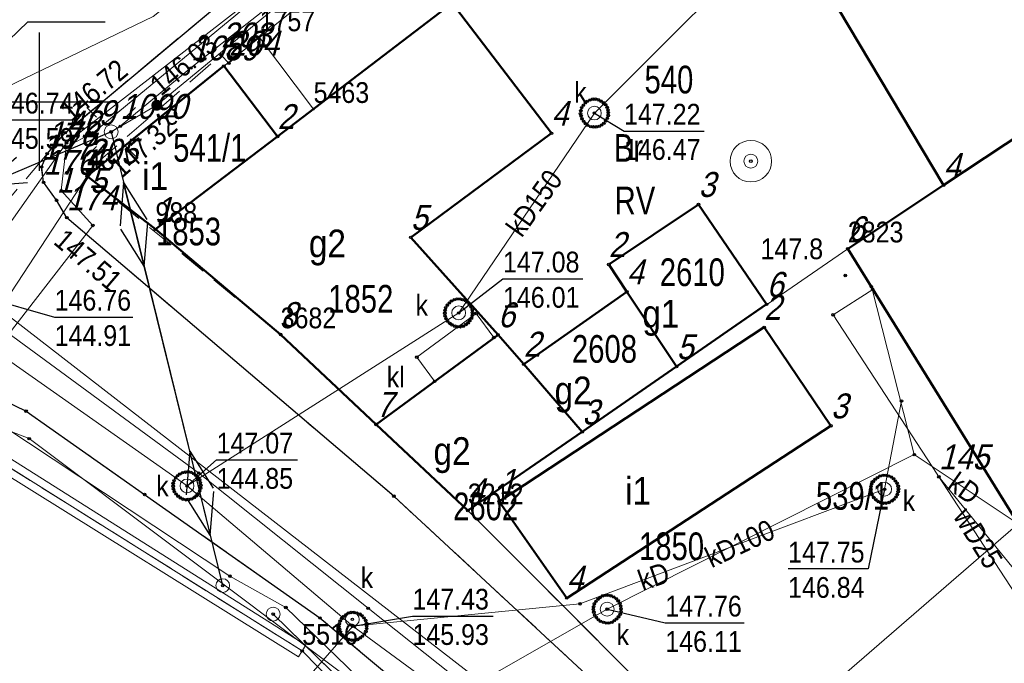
# Model space of a CAD drawing. Header units: metres. Extents: x 5551907 to 5556416, y 5709283 to 5712755.
# Tile 58 of 100: x 5554499 to 5554535, y 5710630 to 5710653. Entities that reach past the tile are written whole.
import ezdxf
from ezdxf.enums import TextEntityAlignment as Align

# ---------------------------------------------------------------- set-up
doc = ezdxf.new("R2010")
doc.units = ezdxf.units.M
for name, pattern in [('1.0_0.5', [1.5, 1, -0.5]), ('1.5_0.5', [2, 1.5, -0.5]), ('219-500', [0]), ('otof_500', [0]), ('suep_nn_500', [0])]:
    doc.linetypes.add(name, pattern=pattern)
doc.layers.get('0').update_dxf_attribs({"color": 2, "lineweight": 5})
doc.styles.get("Standard").update_dxf_attribs({"font": 'Working1250', "width": 0.75})
doc.linetypes.add('otdn_500', pattern='A,5,0,[21,ksztalty.shx,S=0.5,R=0,X=0,Y=0]', length=5)

# ---------------------------------------------------------------- blocks, each defined once
blk = doc.blocks.new('PUNKTBUD')
at = {"color": 0}
blk.add_circle((0, 0), 0.045, dxfattribs=at)
blk = doc.blocks.new('203')
at = {"linetype": 'Continuous', "lineweight": 0}
h = blk.add_hatch(color=0, dxfattribs=at)
edge = h.paths.add_edge_path()
edge.add_arc((0, 0), 0.045, 0, 360)
blk = doc.blocks.new('US22')
at = {"color": 0, "linetype": 'Continuous', "lineweight": 13}
blk.add_circle((0, 0), 0.25, dxfattribs=at)
blk = doc.blocks.new('PW01')
at = {"linetype": 'Continuous', "lineweight": 13}
h = blk.add_hatch(color=0, dxfattribs=at)
edge = h.paths.add_edge_path()
edge.add_arc((0, 0), 0.045, 0, 360)
blk = doc.blocks.new('SM01')
at = {"color": 0, "linetype": 'Continuous', "lineweight": 13}
for p, q in [((-0.53, 0.531), (-0.883, 0.884)), ((0.531, 0.531), (0.884, 0.884)), ((-0.53, -0.53), (-0.883, -0.883)), ((0.531, -0.53), (0.884, -0.883))]:
    blk.add_line(p, q, dxfattribs=at)
blk.add_circle((0, 0), 0.25, dxfattribs=at)
blk = doc.blocks.new('US25')
at = {"linetype": 'Continuous', "lineweight": 0}
h = blk.add_hatch(color=0, dxfattribs=at)
edge = h.paths.add_edge_path()
edge.add_arc((0, 0), 0.2, 0, 360)
blk = doc.blocks.new('US15')
at = {"color": 0, "linetype": 'Continuous', "lineweight": 13}
blk.add_circle((0, 0), 0.25, dxfattribs=at)
blk = doc.blocks.new('SUEP1')
at = {"color": 0, "linetype": 'Continuous'}
for p, q in [((5, 0), (3.5, 0.5)), ((15, 0), (13.5, 0.5)), ((0, 0), (5, 0)), ((5, 0), (3.5, -0.5)), ((5, 0), (15, 0)), ((15, 0), (13.5, -0.5))]:
    blk.add_line(p, q, dxfattribs=at)
blk = doc.blocks.new('US13')
at = {"color": 0, "linetype": 'Continuous', "lineweight": 13}
for radius in [0.75, 0.25]:
    blk.add_circle((0, 0), radius, dxfattribs=at)
blk = doc.blocks.new('PIKIETAW1891')
at = {"color": 0}
blk.add_circle((0, 0), 0.045, dxfattribs=at)
blk = doc.blocks.new('RAMKA500K')
at = {"color": 0}
for p, q in [((100, 147.5), (100, 152.5)), ((97.5, 150), (102.5, 150))]:
    blk.add_line(p, q, dxfattribs=at)

msp = doc.modelspace()

# ---------------------------------------------------------------- linework, layer by layer
at = {"layer": '217-kontur klasyfikacyjny', "color": 3, "linetype": 'CONTINUOUS', "lineweight": 18, "flags": 128}
for points in [[(5554514.88, 5710653.53), (5554509.9, 5710649.73)], [(5554529.19, 5710644.69), (5554541.56, 5710652.89)], [(5554509.9, 5710649.73), (5554504.19, 5710645.39)], [(5554504.19, 5710645.39), (5554508.71, 5710641.59)], [(5554515.47, 5710635.23), (5554529.19, 5710644.69)], [(5554508.71, 5710641.59), (5554515.47, 5710635.23)]]:
    msp.add_lwpolyline(points, dxfattribs=at)
at = {"layer": '218-kontur użytku gruntowego', "color": 3, "linetype": 'CONTINUOUS', "lineweight": 18, "flags": 128}
for points in [[(5554530.8, 5710670.73), (5554507.95, 5710652.32)], [(5554507.95, 5710652.32), (5554530.8, 5710670.73)], [(5554514.88, 5710653.53), (5554509.9, 5710649.73)], [(5554509.9, 5710649.73), (5554514.88, 5710653.53)], [(5554529.19, 5710644.69), (5554541.56, 5710652.89)], [(5554541.56, 5710652.89), (5554529.19, 5710644.69)], [(5554507.95, 5710652.32), (5554501.72, 5710647.31)], [(5554501.72, 5710647.31), (5554507.95, 5710652.32)], [(5554509.9, 5710649.73), (5554504.19, 5710645.39)], [(5554504.19, 5710645.39), (5554509.9, 5710649.73)], [(5554501.72, 5710647.31), (5554504.19, 5710645.39)], [(5554504.19, 5710645.39), (5554501.72, 5710647.31)], [(5554504.19, 5710645.39), (5554508.71, 5710641.59)], [(5554508.71, 5710641.59), (5554504.19, 5710645.39)], [(5554515.47, 5710635.23), (5554529.19, 5710644.69)], [(5554529.19, 5710644.69), (5554515.47, 5710635.23)], [(5554508.71, 5710641.59), (5554515.47, 5710635.23)], [(5554515.47, 5710635.23), (5554508.71, 5710641.59)], [(5554509.49, 5710630.16), (5554496.02, 5710638.61)], [(5554496.02, 5710638.61), (5554509.49, 5710630.16)], [(5554515.47, 5710635.23), (5554524.94, 5710625.74)], [(5554524.94, 5710625.74), (5554515.47, 5710635.23)], [(5554513.5, 5710626.07), (5554509.49, 5710630.16)], [(5554509.49, 5710630.16), (5554513.5, 5710626.07)]]:
    msp.add_lwpolyline(points, dxfattribs=at)
at = {"layer": '219-działka ewidencyjna', "color": 7, "linetype": '219-500', "lineweight": 18, "flags": 128}
for points in [[(5554530.8, 5710670.73), (5554507.95, 5710652.32)], [(5554514.88, 5710653.53), (5554509.9, 5710649.73)], [(5554541.56, 5710652.89), (5554529.19, 5710644.69)], [(5554507.95, 5710652.32), (5554501.72, 5710647.31)], [(5554507.95, 5710652.32), (5554509.9, 5710649.73)], [(5554509.9, 5710649.73), (5554504.19, 5710645.39)], [(5554501.72, 5710647.31), (5554496.02, 5710638.61)], [(5554501.72, 5710647.31), (5554504.19, 5710645.39)], [(5554504.19, 5710645.39), (5554508.71, 5710641.59)], [(5554529.19, 5710644.69), (5554515.47, 5710635.23)], [(5554508.71, 5710641.59), (5554515.47, 5710635.23)], [(5554496.02, 5710638.61), (5554509.49, 5710630.16)], [(5554515.47, 5710635.23), (5554524.94, 5710625.74)], [(5554535.34, 5710634.75), (5554524.94, 5710625.74)], [(5554509.49, 5710630.16), (5554513.5, 5710626.07)]]:
    msp.add_lwpolyline(points, dxfattribs=at)
at = {"layer": '312-budynek ewidencyjny', "color": 7, "linetype": 'CONTINUOUS', "lineweight": 50, "flags": 128}
for points in [[(5554532.65, 5710646.98), (5554524.29, 5710661.01)], [(5554508.6, 5710648.74), (5554514.9, 5710653.56)], [(5554514.9, 5710653.56), (5554518.49, 5710648.86)], [(5554541.56, 5710652.89), (5554532.65, 5710646.98)], [(5554532.65, 5710646.98), (5554541.56, 5710652.89)], [(5554501.72, 5710647.31), (5554506.66, 5710651.29)], [(5554506.66, 5710651.29), (5554508.6, 5710648.74)], [(5554518.49, 5710648.86), (5554513.41, 5710645.1)], [(5554508.6, 5710648.74), (5554504.19, 5710645.39)], [(5554504.19, 5710645.39), (5554508.6, 5710648.74)], [(5554504.19, 5710645.39), (5554501.72, 5710647.31)], [(5554529.19, 5710644.69), (5554532.65, 5710646.98)], [(5554520.56, 5710644.12), (5554523.8, 5710646.29)], [(5554523.8, 5710646.29), (5554526.26, 5710642.68)], [(5554508.71, 5710641.59), (5554504.19, 5710645.39)], [(5554513.41, 5710645.1), (5554516.56, 5710641.58)], [(5554535.34, 5710634.75), (5554529.19, 5710644.69)], [(5554521.21, 5710643.13), (5554520.56, 5710644.12)], [(5554517.49, 5710640.52), (5554521.21, 5710643.13)], [(5554521.21, 5710643.13), (5554523.01, 5710640.43)], [(5554523.01, 5710640.43), (5554521.21, 5710643.13)], [(5554526.26, 5710642.68), (5554523.01, 5710640.43)], [(5554516.6, 5710635.56), (5554526.17, 5710641.85)], [(5554526.17, 5710641.85), (5554528.58, 5710638.29)], [(5554512.16, 5710638.34), (5554508.71, 5710641.59)], [(5554516.56, 5710641.58), (5554512.16, 5710638.34)], [(5554512.16, 5710638.34), (5554516.56, 5710641.58)], [(5554516.56, 5710641.58), (5554517.49, 5710640.52)], [(5554517.49, 5710640.52), (5554519.6, 5710638.07)], [(5554519.6, 5710638.07), (5554517.49, 5710640.52)], [(5554523.01, 5710640.43), (5554519.6, 5710638.07)], [(5554515.47, 5710635.23), (5554512.16, 5710638.34)], [(5554528.58, 5710638.29), (5554519.04, 5710632.07)], [(5554519.6, 5710638.07), (5554515.47, 5710635.23)], [(5554519.04, 5710632.07), (5554516.6, 5710635.56)]]:
    msp.add_lwpolyline(points, dxfattribs=at)
at = {"layer": 'chodnik', "color": 7, "linetype": '1.0_0.5', "lineweight": 18, "flags": 128}
for points in [[(5554512.8, 5710635.75), (5554524.55, 5710624.85), (5554530.05, 5710619.41), (5554530.03, 5710620.64), (5554524.94, 5710625.74), (5554515.47, 5710635.23), (5554512.16, 5710638.34), (5554508.71, 5710641.59), (5554501.72, 5710647.31), (5554501.74, 5710647.49), (5554506.56, 5710651.69), (5554506.84, 5710651.39), (5554514.14, 5710657.87), (5554517.69, 5710660.98), (5554520.33, 5710663.34), (5554523.22, 5710666.06), (5554526.11, 5710668.82), (5554528.36, 5710670.84), (5554529.03, 5710671.24), (5554529.76, 5710671.31), (5554530.52, 5710671.07), (5554530.8, 5710670.73), (5554532.79, 5710667.47), (5554541.56, 5710652.89), (5554547.67, 5710642.69), (5554553.68, 5710632.82), (5554554.72, 5710631.1), (5554558.98, 5710624.01), (5554563.19, 5710617.09), (5554569.05, 5710607.39), (5554573.43, 5710600.07), (5554575.05, 5710600.93), (5554559.54, 5710626.42), (5554537.42, 5710662.74), (5554532.38, 5710671.27), (5554531.57, 5710672.26), (5554530.95, 5710672.75), (5554529.97, 5710673.11), (5554529.11, 5710673.02), (5554528.16, 5710672.64), (5554527.35, 5710672.08), (5554526.61, 5710671.37), (5554525.09, 5710670.03), (5554519.99, 5710665.18), (5554517.05, 5710662.45), (5554514.76, 5710660.52), (5554511.72, 5710657.89), (5554500.93, 5710648.88), (5554500.28, 5710648.12), (5554500.08, 5710647.64), (5554500.15, 5710647.09), (5554500.62, 5710646.44), (5554500.99, 5710645.81)], [(5554455.14, 5710617.32), (5554455.65, 5710617.65), (5554463.94, 5710622.68), (5554476.1, 5710629.88), (5554489.68, 5710635.99), (5554495.2, 5710638.19), (5554496.02, 5710638.61), (5554509.49, 5710630.16), (5554513.5, 5710626.07), (5554526.47, 5710613.03), (5554527.96, 5710614.63), (5554515.02, 5710627.26), (5554510.13, 5710631.35), (5554499.52, 5710638.82), (5554497.4, 5710639.85), (5554495.36, 5710640.22), (5554493.53, 5710640.11), (5554490.93, 5710638.9), (5554480.55, 5710633.59), (5554457.51, 5710620.02), (5554455.64, 5710618.96), (5554455.12, 5710618.2)]]:
    msp.add_lwpolyline(points, close=True, dxfattribs=at)
at = {"layer": 'furtka', "color": 7, "linetype": 'otof_500', "lineweight": 18, "flags": 128}
msp.add_lwpolyline([(5554513.5, 5710626.07), (5554509.49, 5710630.16)], dxfattribs=at)
at = {"layer": 'jezdnia', "color": 7, "linetype": '1.5_0.5', "lineweight": 18, "flags": 128}
msp.add_lwpolyline([(5554552.05, 5710711.22), (5554552.63, 5710709.3), (5554552.53, 5710707.06), (5554552.16, 5710705.41), (5554551.51, 5710704.05), (5554550.31, 5710702.54), (5554547.38, 5710699.78), (5554530.25, 5710683.47), (5554518.24, 5710671.52), (5554515.19, 5710668.72), (5554512.43, 5710666.27), (5554509.44, 5710663.6), (5554503.12, 5710658.09), (5554494.7, 5710651.01), (5554489.25, 5710646.55), (5554488.04, 5710645.72), (5554487.11, 5710645.3), (5554485.69, 5710644.79), (5554478.94, 5710642.57), (5554477.43, 5710642.29), (5554475.08, 5710642.25), (5554473.42, 5710642.28), (5554472.43, 5710638.71), (5554473.93, 5710638.51), (5554474.43, 5710637.77), (5554474.72, 5710636.97), (5554474.66, 5710636.42), (5554473.93, 5710635.73), (5554466.73, 5710630.76), (5554450.45, 5710621.12), (5554425.4, 5710609.05), (5554418.6, 5710605.89), (5554417.15, 5710605.26), (5554415.76, 5710605.21), (5554414.27, 5710606.27), (5554419.6, 5710598.38), (5554419.68, 5710600.26), (5554420.54, 5710601.39), (5554426.32, 5710604.38), (5554450.17, 5710615.94), (5554455.64, 5710618.96), (5554457.51, 5710620.02), (5554470.33, 5710627.61), (5554480.55, 5710633.59), (5554490.93, 5710638.9), (5554493.53, 5710640.11), (5554500.28, 5710648.12), (5554500.93, 5710648.88), (5554511.72, 5710657.89), (5554514.76, 5710660.52), (5554517.05, 5710662.45), (5554519.99, 5710665.18), (5554525.09, 5710670.03), (5554526.61, 5710671.37), (5554527.35, 5710672.08), (5554528.16, 5710672.64), (5554535.47, 5710679.96), (5554536.25, 5710680.82), (5554537.58, 5710682.07), (5554542.1, 5710686.33), (5554551.5, 5710695.18), (5554553.01, 5710696.3), (5554554.52, 5710697.03), (5554556.44, 5710697.5), (5554558.78, 5710696.84), (5554560.73, 5710695.29)], close=True, dxfattribs=at)
at = {"layer": 'krawężnik', "color": 7, "linetype": 'CONTINUOUS', "lineweight": 25, "flags": 128}
for points in [[(5554530.05, 5710619.41), (5554524.55, 5710624.85), (5554512.8, 5710635.75), (5554500.99, 5710645.81), (5554500.62, 5710646.44), (5554500.15, 5710647.09), (5554500.08, 5710647.64), (5554500.28, 5710648.12), (5554500.93, 5710648.88), (5554511.72, 5710657.89), (5554514.76, 5710660.52), (5554517.05, 5710662.45), (5554519.99, 5710665.18), (5554525.09, 5710670.03), (5554526.61, 5710671.37), (5554527.35, 5710672.08), (5554528.16, 5710672.64), (5554529.11, 5710673.02), (5554529.97, 5710673.11), (5554530.95, 5710672.75), (5554531.57, 5710672.26), (5554532.38, 5710671.27), (5554537.42, 5710662.74), (5554559.54, 5710626.42)], [(5554455.14, 5710617.32), (5554455.12, 5710618.2), (5554455.64, 5710618.96), (5554457.51, 5710620.02), (5554470.33, 5710627.61), (5554480.55, 5710633.59), (5554490.93, 5710638.9), (5554493.53, 5710640.11), (5554495.36, 5710640.22), (5554497.4, 5710639.85), (5554499.52, 5710638.82), (5554503.8, 5710635.81), (5554510.13, 5710631.35), (5554515.02, 5710627.26), (5554527.96, 5710614.63)]]:
    msp.add_lwpolyline(points, dxfattribs=at)
at = {"layer": 'osadnik  szambo', "color": 34, "linetype": 'CONTINUOUS', "lineweight": 18, "flags": 128}
msp.add_lwpolyline([(5554514.27, 5710639.9), (5554513.63, 5710640.77), (5554515.77, 5710642.35), (5554516.41, 5710641.48)], close=True, dxfattribs=at)
at = {"layer": 'przewód elektroenergetyczny niskiego napięcia', "color": 1, "linetype": 'suep_nn_500', "lineweight": 18, "flags": 128}
for points in [[(5554473.46, 5710636.52), (5554502.59, 5710648.91)], [(5554502.59, 5710648.91), (5554506.62, 5710632.52)], [(5554508.44, 5710631.49), (5554532.32, 5710608.15)]]:
    msp.add_lwpolyline(points, dxfattribs=at)
at = {"layer": 'przewód elektroenergetyczny podziemny', "color": 1, "linetype": 'CONTINUOUS', "lineweight": 18, "flags": 128}
for points in [[(5554743.5, 5710651.51), (5554730.66, 5710642.4), (5554721.73, 5710637.34), (5554709.05, 5710631.46), (5554706.29, 5710636.77), (5554691.58, 5710629.29), (5554676.4, 5710622.17), (5554643.26, 5710604.68), (5554631.88, 5710599.03), (5554628.03, 5710604.51), (5554618.42, 5710600.52), (5554598.73, 5710590.31), (5554584.04, 5710584.65), (5554571.96, 5710604.65), (5554563.95, 5710617.02), (5554555.71, 5710632), (5554544.41, 5710649.74), (5554530.65, 5710671.55), (5554500.98, 5710648.51), (5554494.46, 5710639.26)], [(5554504.24, 5710649.87), (5554528.14, 5710669.55), (5554531.49, 5710666.81)], [(5554502.59, 5710648.91), (5554504.24, 5710649.87)]]:
    msp.add_lwpolyline(points, dxfattribs=at)
at = {"layer": 'przewód gazowy', "color": 40, "linetype": 'CONTINUOUS', "lineweight": 18, "flags": 128}
for points in [[(5554488.82, 5710645.34), (5554495.46, 5710648.91), (5554504.11, 5710653.08), (5554514.25, 5710661.21), (5554514.95, 5710661.77), (5554529.15, 5710674.27)], [(5554551.07, 5710569), (5554550.86, 5710569.57), (5554550.6, 5710570.22), (5554547.31, 5710580.39), (5554544.51, 5710589.04), (5554543.57, 5710590.91), (5554533.45, 5710607.71), (5554532.65, 5710608.63), (5554531.56, 5710609.35), (5554526.69, 5710614.14), (5554513.31, 5710627.45), (5554508.9, 5710631.73), (5554506.88, 5710632.86), (5554498.68, 5710638.29), (5554494.54, 5710642.3), (5554491.65, 5710640.51), (5554490.8, 5710641.88), (5554488.82, 5710645.34)]]:
    msp.add_lwpolyline(points, dxfattribs=at)
at = {"layer": 'przewód kanalizacyjny', "color": 34, "linetype": 'CONTINUOUS', "lineweight": 18, "flags": 128}
for points in [[(5554527.21, 5710656.75), (5554520.04, 5710649.59), (5554515.14, 5710642.37), (5554505.33, 5710636.12)], [(5554403.43, 5710635.81), (5554421.1, 5710605.89), (5554436.67, 5710613.08), (5554452.64, 5710620.71), (5554475.58, 5710633.69), (5554493.24, 5710644.62), (5554505.33, 5710636.12), (5554511.32, 5710631.05), (5554532.54, 5710615.46), (5554538.01, 5710606.53), (5554542.3, 5710598.85), (5554545.18, 5710592.28), (5554547.72, 5710585.05), (5554551.08, 5710576.4), (5554560.88, 5710550.1), (5554563.42, 5710544.78), (5554570, 5710519.72), (5554571.02, 5710502.86)], [(5554531.59, 5710637.25), (5554530.04, 5710643.32)], [(5554515.93, 5710629.05), (5554498.05, 5710642.9), (5554494.02, 5710642.62), (5554493.13, 5710642.63), (5554470.02, 5710641.98), (5554450.65, 5710640.72), (5554445.72, 5710640.39), (5554434.44, 5710639.3), (5554418.83, 5710637.96), (5554391.77, 5710636.28), (5554394.11, 5710633.44), (5554408.36, 5710616.21), (5554419.48, 5710601.47)], [(5554511.32, 5710631.05), (5554519.52, 5710631.86), (5554530.52, 5710636), (5554531.13, 5710639.19)], [(5554515.93, 5710629.05), (5554520.5, 5710631.67), (5554531.59, 5710637.25)], [(5554531.59, 5710637.25), (5554535.34, 5710634.75)], [(5554503.32, 5710621.91), (5554511.32, 5710631.05)]]:
    msp.add_lwpolyline(points, dxfattribs=at)
at = {"layer": 'przewód telekomunikacyjny podziemny', "color": 30, "linetype": 'CONTINUOUS', "lineweight": 18, "flags": 128}
for points in [[(5554497.2, 5710639.43), (5554501.93, 5710645.53), (5554500.79, 5710646.79), (5554500.97, 5710648.37), (5554501.94, 5710648.88), (5554519.53, 5710663.4), (5554530.11, 5710671.94), (5554531, 5710673.56), (5554536.55, 5710676.08), (5554536.3, 5710676.65), (5554535.82, 5710677.8), (5554535.72, 5710679.29), (5554536.75, 5710680.99), (5554542.91, 5710685.24), (5554553.83, 5710692.66), (5554559.08, 5710696.19)], [(5554537.92, 5710674.67), (5554530.79, 5710670.77), (5554529.6, 5710669.94), (5554525.93, 5710666.98), (5554522.13, 5710664.1), (5554517.19, 5710659.8), (5554512.42, 5710655.96), (5554509.44, 5710653.55), (5554508.4, 5710653.53), (5554505.47, 5710651.22), (5554502.92, 5710649.11), (5554502.59, 5710648.91)]]:
    msp.add_lwpolyline(points, dxfattribs=at)
at = {"layer": 'przewód wodociągowy', "color": 5, "linetype": 'CONTINUOUS', "lineweight": 18, "flags": 128}
for points in [[(5554490.54, 5710648.69), (5554493.68, 5710645.44), (5554505.75, 5710636.59), (5554511.87, 5710631.7), (5554529.21, 5710617.9), (5554531.99, 5710615.11), (5554537.27, 5710606.13), (5554541.5, 5710598.47), (5554544.47, 5710591.82), (5554546.87, 5710584.79), (5554550.6, 5710576.15), (5554553.2, 5710569.14)], [(5554536.98, 5710630.88), (5554536.38, 5710630.48), (5554528.66, 5710642.3), (5554530.09, 5710643.22)], [(5554468.69, 5710632.57), (5554472.46, 5710628.26), (5554492.19, 5710638.67), (5554495.71, 5710639.34), (5554499.63, 5710637.83), (5554515.94, 5710625.59), (5554524.67, 5710616.86), (5554538.15, 5710629.14)], [(5554543.8, 5710638.06), (5554535.96, 5710632.17), (5554532.48, 5710636.45)]]:
    msp.add_lwpolyline(points, dxfattribs=at)
at = {"layer": 'rzedna-Atr2', "color": 7, "flags": 128}
for points in [[(5554495.46, 5710648.91), (5554499.58, 5710652.88), (5554502.37, 5710652.88)], [(5554520.04, 5710649.59), (5554521.11, 5710648.94), (5554524.001, 5710648.94)], [(5554497.63, 5710648.64), (5554498.47, 5710649.34), (5554501.356, 5710649.34)], [(5554515.14, 5710642.37), (5554516.74, 5710643.6), (5554519.62, 5710643.6)], [(5554498.02, 5710642.94), (5554500.55, 5710642.22), (5554503.372, 5710642.22)], [(5554505.33, 5710636.12), (5554506.4, 5710637.06), (5554509.317, 5710637.06)], [(5554530.52, 5710636), (5554529.92, 5710633.12), (5554527.034, 5710633.12)], [(5554511.32, 5710631.05), (5554513.47, 5710631.42), (5554516.387, 5710631.42)], [(5554520.5, 5710631.67), (5554522.6, 5710631.17), (5554525.454, 5710631.17)]]:
    msp.add_lwpolyline(points, dxfattribs=at)
at = {"layer": 'studnia kanalizacyjna', "color": 34, "linetype": 'CONTINUOUS', "lineweight": 18, "flags": 128}
for points in [[(5554520.54, 5710649.6), (5554520.54, 5710649.5), (5554520.51, 5710649.4), (5554520.45, 5710649.31), (5554520.38, 5710649.22), (5554520.3, 5710649.16), (5554520.21, 5710649.11), (5554520.11, 5710649.09), (5554520.01, 5710649.09), (5554519.91, 5710649.1), (5554519.8, 5710649.15), (5554519.72, 5710649.21), (5554519.65, 5710649.29), (5554519.59, 5710649.38), (5554519.56, 5710649.48), (5554519.54, 5710649.57), (5554519.55, 5710649.68), (5554519.58, 5710649.78), (5554519.64, 5710649.87), (5554519.71, 5710649.95), (5554519.78, 5710650.01), (5554519.88, 5710650.06), (5554519.98, 5710650.09), (5554520.08, 5710650.09), (5554520.18, 5710650.07), (5554520.28, 5710650.02), (5554520.37, 5710649.96), (5554520.44, 5710649.89), (5554520.5, 5710649.8), (5554520.53, 5710649.7)], [(5554515.18, 5710642.87), (5554515.28, 5710642.85), (5554515.38, 5710642.81), (5554515.46, 5710642.75), (5554515.53, 5710642.67), (5554515.59, 5710642.58), (5554515.63, 5710642.48), (5554515.64, 5710642.38), (5554515.63, 5710642.28), (5554515.6, 5710642.18), (5554515.54, 5710642.09), (5554515.48, 5710642.01), (5554515.4, 5710641.95), (5554515.3, 5710641.89), (5554515.2, 5710641.87), (5554515.1, 5710641.87), (5554515, 5710641.89), (5554514.9, 5710641.94), (5554514.82, 5710641.99), (5554514.74, 5710642.07), (5554514.68, 5710642.16), (5554514.65, 5710642.26), (5554514.64, 5710642.36), (5554514.65, 5710642.46), (5554514.67, 5710642.56), (5554514.73, 5710642.65), (5554514.8, 5710642.73), (5554514.88, 5710642.8), (5554514.98, 5710642.85), (5554515.08, 5710642.87)], [(5554505.83, 5710636.14), (5554505.82, 5710636.04), (5554505.79, 5710635.94), (5554505.73, 5710635.84), (5554505.66, 5710635.76), (5554505.59, 5710635.7), (5554505.49, 5710635.65), (5554505.39, 5710635.63), (5554505.29, 5710635.62), (5554505.19, 5710635.64), (5554505.09, 5710635.69), (5554505.01, 5710635.75), (5554504.93, 5710635.83), (5554504.87, 5710635.91), (5554504.84, 5710636.01), (5554504.83, 5710636.11), (5554504.83, 5710636.21), (5554504.86, 5710636.31), (5554504.92, 5710636.41), (5554504.99, 5710636.49), (5554505.07, 5710636.55), (5554505.17, 5710636.6), (5554505.27, 5710636.62), (5554505.37, 5710636.63), (5554505.47, 5710636.61), (5554505.57, 5710636.56), (5554505.65, 5710636.5), (5554505.72, 5710636.42), (5554505.78, 5710636.34), (5554505.81, 5710636.24)], [(5554531.02, 5710636.01), (5554531.01, 5710635.91), (5554530.98, 5710635.81), (5554530.93, 5710635.72), (5554530.86, 5710635.64), (5554530.78, 5710635.58), (5554530.68, 5710635.52), (5554530.58, 5710635.5), (5554530.48, 5710635.5), (5554530.38, 5710635.52), (5554530.28, 5710635.56), (5554530.2, 5710635.62), (5554530.13, 5710635.7), (5554530.06, 5710635.79), (5554530.03, 5710635.89), (5554530.02, 5710635.99), (5554530.03, 5710636.09), (5554530.05, 5710636.19), (5554530.11, 5710636.28), (5554530.18, 5710636.36), (5554530.26, 5710636.42), (5554530.36, 5710636.48), (5554530.46, 5710636.5), (5554530.56, 5710636.5), (5554530.66, 5710636.48), (5554530.76, 5710636.44), (5554530.84, 5710636.38), (5554530.91, 5710636.3), (5554530.97, 5710636.21), (5554531.01, 5710636.11)], [(5554521, 5710631.68), (5554521, 5710631.58), (5554520.97, 5710631.48), (5554520.91, 5710631.39), (5554520.84, 5710631.31), (5554520.76, 5710631.25), (5554520.67, 5710631.19), (5554520.57, 5710631.17), (5554520.47, 5710631.17), (5554520.37, 5710631.19), (5554520.26, 5710631.23), (5554520.18, 5710631.29), (5554520.11, 5710631.37), (5554520.05, 5710631.46), (5554520.02, 5710631.56), (5554520, 5710631.66), (5554520.01, 5710631.76), (5554520.04, 5710631.86), (5554520.1, 5710631.95), (5554520.17, 5710632.03), (5554520.24, 5710632.09), (5554520.34, 5710632.15), (5554520.44, 5710632.17), (5554520.54, 5710632.17), (5554520.64, 5710632.15), (5554520.74, 5710632.11), (5554520.83, 5710632.05), (5554520.9, 5710631.97), (5554520.96, 5710631.88), (5554520.99, 5710631.78)], [(5554511.29, 5710630.55), (5554511.19, 5710630.57), (5554511.08, 5710630.61), (5554511, 5710630.67), (5554510.93, 5710630.75), (5554510.87, 5710630.84), (5554510.84, 5710630.94), (5554510.82, 5710631.04), (5554510.83, 5710631.14), (5554510.86, 5710631.24), (5554510.92, 5710631.33), (5554510.99, 5710631.41), (5554511.07, 5710631.47), (5554511.16, 5710631.53), (5554511.26, 5710631.55), (5554511.36, 5710631.55), (5554511.46, 5710631.53), (5554511.57, 5710631.49), (5554511.65, 5710631.43), (5554511.72, 5710631.35), (5554511.78, 5710631.26), (5554511.81, 5710631.16), (5554511.82, 5710631.06), (5554511.82, 5710630.96), (5554511.79, 5710630.86), (5554511.73, 5710630.77), (5554511.66, 5710630.69), (5554511.58, 5710630.63), (5554511.49, 5710630.57), (5554511.39, 5710630.55)]]:
    msp.add_lwpolyline(points, close=True, dxfattribs=at)
at = {"layer": 'ściana oporowa (linia)', "color": 0, "lineweight": 18}
for p, q in [((5554496.034, 5710638.941), (5554509.623, 5710630.372)), ((5554509.623, 5710630.372), (5554509.49, 5710630.16))]:
    msp.add_line(p, q, dxfattribs=at)
at = {"layer": 'ściana oporowa (linia)', "color": 0, "linetype": 'otdn_500', "lineweight": 18}
for p, q in [((5554496.006, 5710638.279), (5554509.357, 5710629.948)), ((5554509.357, 5710629.948), (5554509.49, 5710630.16))]:
    msp.add_line(p, q, dxfattribs=at)

# ---------------------------------------------------------------- block references
at = {"layer": '203-punkt graniczny', "color": 7, "linetype": 'CONTINUOUS', "lineweight": 18}
for p in [(5554507.95, 5710652.32), (5554509.9, 5710649.73), (5554501.72, 5710647.31), (5554504.19, 5710645.39), (5554529.19, 5710644.69), (5554508.71, 5710641.59), (5554515.47, 5710635.23), (5554509.49, 5710630.16)]:
    msp.add_blockref('203', p, dxfattribs=at)
at = {"layer": 'elektroenergetyczne urządzenie techniczne', "color": 1, "linetype": 'CONTINUOUS', "lineweight": 18}
msp.add_blockref('US25', (5554504.24, 5710649.87), dxfattribs=at)
at = {"layer": 'latarnia', "color": 7, "linetype": 'CONTINUOUS', "lineweight": 18}
msp.add_blockref('SM01', (5554502.59, 5710648.91), dxfattribs=at)
at = {"layer": 'pikieta naturalna', "color": 7, "linetype": 'CONTINUOUS', "lineweight": 13}
msp.add_blockref('PW01', (5554529.1, 5710643.72), dxfattribs=at)
at = {"layer": 'pikieta sztuczna', "color": 7, "linetype": 'CONTINUOUS', "lineweight": 13}
for p in [(5554506.56, 5710651.69), (5554506.84, 5710651.39), (5554500.93, 5710648.88), (5554500.28, 5710648.12), (5554500.08, 5710647.64), (5554501.74, 5710647.49), (5554500.15, 5710647.09), (5554500.62, 5710646.44), (5554500.99, 5710645.81)]:
    msp.add_blockref('PW01', p, dxfattribs=at)
at = {"layer": 'przewód elektroenergetyczny niskiego napięcia', "color": 1, "linetype": 'CONTINUOUS', "lineweight": 18}
for p, rotation in [((5554502.59, 5710648.91), 203.042), ((5554502.59, 5710648.91), 283.814), ((5554506.62, 5710632.52), 103.814), ((5554508.44, 5710631.49), 315.655)]:
    msp.add_blockref('SUEP1', p, dxfattribs=dict(at, rotation=rotation))
at = {"layer": 'Punkt budynku', "color": 5, "linetype": 'CONTINUOUS', "lineweight": 18}
for p in [(5554506.66, 5710651.29), (5554508.6, 5710648.74), (5554518.49, 5710648.86), (5554501.72, 5710647.31), (5554532.65, 5710646.98), (5554523.8, 5710646.29), (5554504.19, 5710645.39), (5554513.41, 5710645.1), (5554529.19, 5710644.69), (5554520.56, 5710644.12), (5554521.21, 5710643.13), (5554526.26, 5710642.68), (5554526.17, 5710641.85), (5554508.71, 5710641.59), (5554516.56, 5710641.58), (5554517.49, 5710640.52), (5554523.01, 5710640.43), (5554512.16, 5710638.34), (5554519.6, 5710638.07), (5554528.58, 5710638.29), (5554515.47, 5710635.23), (5554516.6, 5710635.56), (5554519.04, 5710632.07)]:
    msp.add_blockref('PUNKTBUD', p, dxfattribs=at)
at = {"layer": 'Punkt roboczy BDOT GESUT K1', "color": 6, "linetype": 'CONTINUOUS', "lineweight": 18}
for p in [(5554506.56, 5710651.69), (5554506.56, 5710651.69), (5554505.47, 5710651.22), (5554506.84, 5710651.39), (5554506.84, 5710651.39), (5554504.24, 5710649.87), (5554504.24, 5710649.87), (5554504.24, 5710649.87), (5554504.24, 5710649.87), (5554519.64, 5710649.87), (5554519.71, 5710649.95), (5554519.78, 5710650.01), (5554519.88, 5710650.06), (5554519.98, 5710650.09), (5554520.08, 5710650.09), (5554520.18, 5710650.07), (5554520.28, 5710650.02), (5554520.37, 5710649.96), (5554520.44, 5710649.89), (5554520.5, 5710649.8), (5554519.54, 5710649.57), (5554519.55, 5710649.68), (5554519.56, 5710649.48), (5554519.58, 5710649.78), (5554520.04, 5710649.59), (5554520.04, 5710649.59), (5554520.53, 5710649.7), (5554520.54, 5710649.6), (5554520.54, 5710649.5), (5554502.92, 5710649.11), (5554519.59, 5710649.38), (5554519.65, 5710649.29), (5554519.72, 5710649.21), (5554519.8, 5710649.15), (5554519.91, 5710649.1), (5554520.01, 5710649.09), (5554520.11, 5710649.09), (5554520.21, 5710649.11), (5554520.3, 5710649.16), (5554520.38, 5710649.22), (5554520.45, 5710649.31), (5554520.51, 5710649.4), (5554500.93, 5710648.88), (5554500.93, 5710648.88), (5554500.93, 5710648.88), (5554500.93, 5710648.88), (5554501.94, 5710648.88), (5554502.59, 5710648.91), (5554502.59, 5710648.91), (5554502.59, 5710648.91), (5554502.59, 5710648.91), (5554502.59, 5710648.91), (5554500.97, 5710648.37), (5554500.98, 5710648.51), (5554500.28, 5710648.12), (5554500.28, 5710648.12), (5554500.28, 5710648.12), (5554500.28, 5710648.12), (5554525.69, 5710647.85), (5554500.08, 5710647.64), (5554500.08, 5710647.64), (5554500.08, 5710647.64), (5554501.72, 5710647.31), (5554501.74, 5710647.49), (5554501.74, 5710647.49), (5554500.15, 5710647.09), (5554500.15, 5710647.09), (5554500.15, 5710647.09), (5554500.79, 5710646.79), (5554500.62, 5710646.44), (5554500.62, 5710646.44), (5554500.62, 5710646.44), (5554500.99, 5710645.81), (5554500.99, 5710645.81), (5554500.99, 5710645.81), (5554501.93, 5710645.53), (5554529.1, 5710643.72), (5554530.04, 5710643.32), (5554530.09, 5710643.22), (5554514.8, 5710642.73), (5554514.88, 5710642.8), (5554514.98, 5710642.85), (5554515.08, 5710642.87), (5554515.18, 5710642.87), (5554515.28, 5710642.85), (5554515.38, 5710642.81), (5554515.46, 5710642.75), (5554514.64, 5710642.36), (5554514.65, 5710642.46), (5554514.67, 5710642.56), (5554514.73, 5710642.65), (5554515.14, 5710642.37), (5554515.14, 5710642.37), (5554515.53, 5710642.67), (5554515.59, 5710642.58), (5554515.63, 5710642.48), (5554515.64, 5710642.38), (5554515.77, 5710642.35), (5554514.65, 5710642.26), (5554514.68, 5710642.16), (5554514.74, 5710642.07), (5554514.82, 5710641.99), (5554515.48, 5710642.01), (5554515.54, 5710642.09), (5554515.6, 5710642.18), (5554515.63, 5710642.28), (5554528.66, 5710642.3), (5554514.9, 5710641.94), (5554515, 5710641.89), (5554515.1, 5710641.87), (5554515.2, 5710641.87), (5554515.3, 5710641.89), (5554515.4, 5710641.95), (5554508.71, 5710641.59), (5554516.41, 5710641.48), (5554513.63, 5710640.77), (5554514.27, 5710639.9), (5554531.13, 5710639.19), (5554499.52, 5710638.82), (5554499.52, 5710638.82), (5554512.16, 5710638.34), (5554499.63, 5710637.83), (5554531.59, 5710637.25), (5554531.59, 5710637.25), (5554531.59, 5710637.25), (5554504.86, 5710636.31), (5554504.92, 5710636.41), (5554504.99, 5710636.49), (5554505.07, 5710636.55), (5554505.17, 5710636.6), (5554505.27, 5710636.62), (5554505.37, 5710636.63), (5554505.47, 5710636.61), (5554505.57, 5710636.56), (5554505.65, 5710636.5), (5554505.72, 5710636.42), (5554505.75, 5710636.59), (5554505.78, 5710636.34), (5554530.18, 5710636.36), (5554530.26, 5710636.42), (5554530.36, 5710636.48), (5554530.46, 5710636.5), (5554530.56, 5710636.5), (5554530.66, 5710636.48), (5554530.76, 5710636.44), (5554530.84, 5710636.38), (5554530.91, 5710636.3), (5554532.48, 5710636.45), (5554504.83, 5710636.21), (5554504.83, 5710636.11), (5554504.84, 5710636.01), (5554505.33, 5710636.12), (5554505.33, 5710636.12), (5554505.33, 5710636.12), (5554505.79, 5710635.94), (5554505.81, 5710636.24), (5554505.82, 5710636.04), (5554505.83, 5710636.14), (5554530.02, 5710635.99), (5554530.03, 5710636.09), (5554530.05, 5710636.19), (5554530.11, 5710636.28), (5554530.52, 5710636), (5554530.52, 5710636), (5554530.97, 5710636.21), (5554531.01, 5710636.11), (5554531.02, 5710636.01), (5554503.8, 5710635.81), (5554504.87, 5710635.91), (5554504.93, 5710635.83), (5554505.01, 5710635.75), (5554505.09, 5710635.69), (5554505.19, 5710635.64), (5554505.29, 5710635.62), (5554505.39, 5710635.63), (5554505.49, 5710635.65), (5554505.59, 5710635.7), (5554505.66, 5710635.76), (5554505.73, 5710635.84), (5554512.8, 5710635.75), (5554512.8, 5710635.75), (5554530.03, 5710635.89), (5554530.06, 5710635.79), (5554530.13, 5710635.7), (5554530.2, 5710635.62), (5554530.78, 5710635.58), (5554530.86, 5710635.64), (5554530.93, 5710635.72), (5554530.98, 5710635.81), (5554531.01, 5710635.91), (5554515.47, 5710635.23), (5554530.28, 5710635.56), (5554530.38, 5710635.52), (5554530.48, 5710635.5), (5554530.58, 5710635.5), (5554530.68, 5710635.52), (5554506.88, 5710632.86), (5554506.62, 5710632.52), (5554506.62, 5710632.52), (5554520.17, 5710632.03), (5554520.24, 5710632.09), (5554520.34, 5710632.15), (5554520.44, 5710632.17), (5554520.54, 5710632.17), (5554520.64, 5710632.15), (5554520.74, 5710632.11), (5554520.83, 5710632.05), (5554508.9, 5710631.73), (5554511.87, 5710631.7), (5554519.52, 5710631.86), (5554520, 5710631.66), (5554520.01, 5710631.76), (5554520.04, 5710631.86), (5554520.1, 5710631.95), (5554520.5, 5710631.67), (5554520.5, 5710631.67), (5554520.9, 5710631.97), (5554520.96, 5710631.88), (5554520.99, 5710631.78), (5554521, 5710631.68), (5554508.44, 5710631.49), (5554508.44, 5710631.49), (5554510.13, 5710631.35), (5554510.13, 5710631.35), (5554510.92, 5710631.33), (5554510.99, 5710631.41), (5554511.07, 5710631.47), (5554511.16, 5710631.53), (5554511.26, 5710631.55), (5554511.36, 5710631.55), (5554511.46, 5710631.53), (5554511.57, 5710631.49), (5554511.65, 5710631.43), (5554511.72, 5710631.35), (5554520.02, 5710631.56), (5554520.05, 5710631.46), (5554520.11, 5710631.37), (5554520.84, 5710631.31), (5554520.91, 5710631.39), (5554520.97, 5710631.48), (5554521, 5710631.58), (5554510.82, 5710631.04), (5554510.83, 5710631.14), (5554510.86, 5710631.24), (5554511.3, 5710631.3), (5554511.32, 5710631.05), (5554511.32, 5710631.05), (5554511.32, 5710631.05), (5554511.78, 5710631.26), (5554511.81, 5710631.16), (5554511.82, 5710631.06), (5554511.82, 5710630.96), (5554520.18, 5710631.29), (5554520.26, 5710631.23), (5554520.37, 5710631.19), (5554520.47, 5710631.17), (5554520.57, 5710631.17), (5554520.67, 5710631.19), (5554520.76, 5710631.25), (5554510.84, 5710630.94), (5554510.87, 5710630.84), (5554510.93, 5710630.75), (5554511, 5710630.67), (5554511.08, 5710630.61), (5554511.58, 5710630.63), (5554511.66, 5710630.69), (5554511.73, 5710630.77), (5554511.79, 5710630.86), (5554511.19, 5710630.57), (5554511.29, 5710630.55), (5554511.39, 5710630.55), (5554511.49, 5710630.57), (5554509.49, 5710630.16), (5554509.49, 5710630.16), (5554509.49, 5710630.16)]:
    msp.add_blockref('PIKIETAW1891', p, dxfattribs=at)
at = {"layer": 'rzedna', "color": 1, "linetype": 'CONTINUOUS', "lineweight": 18}
msp.add_blockref('PW01', (5554504.24, 5710649.87), dxfattribs=at)
at = {"layer": 'rzedna', "color": 34, "linetype": 'CONTINUOUS', "lineweight": 18}
for p in [(5554520.04, 5710649.59), (5554515.14, 5710642.37), (5554505.33, 5710636.12), (5554530.52, 5710636), (5554520.5, 5710631.67), (5554511.32, 5710631.05)]:
    msp.add_blockref('PW01', p, dxfattribs=at)
at = {"layer": 'studnia zwykła', "color": 5, "linetype": 'CONTINUOUS', "lineweight": 18}
msp.add_blockref('US13', (5554525.69, 5710647.85), dxfattribs=at)
at = {"layer": 'słup przewodów napowietrznych', "color": 7, "linetype": 'CONTINUOUS', "lineweight": 18}
for p in [(5554506.62, 5710632.52), (5554508.44, 5710631.49)]:
    msp.add_blockref('US15', p, dxfattribs=at)
at = {"layer": 'Wstawianie ramki sekcyjnej z opisem', "color": 7, "linetype": 'CONTINUOUS', "lineweight": 13}
msp.add_blockref('RAMKA500K', (5554400, 5710500), dxfattribs=at)
msp.add_blockref('RAMKA500K', (5554400, 5710500), dxfattribs=at)
msp.add_blockref('RAMKA500K', (5554400, 5710500), dxfattribs=at)
msp.add_blockref('RAMKA500K', (5554400, 5710500), dxfattribs=at)
at = {"layer": 'właz do komory lub kanału - okrągły', "color": 7, "linetype": 'CONTINUOUS', "lineweight": 18}
for p in [(5554520.04, 5710649.59), (5554515.14, 5710642.37), (5554505.33, 5710636.12), (5554530.52, 5710636), (5554520.5, 5710631.67), (5554511.3, 5710631.3)]:
    msp.add_blockref('US22', p, dxfattribs=at)

# ---------------------------------------------------------------- texts
at = {"layer": '203-punkt graniczny-Atr103', "color": 7, "width": 0.9}
for s, p in [('1757', (5554507.95, 5710652.32)), ('1757', (5554507.95, 5710652.32)), ('5463', (5554509.9, 5710649.73)), ('5463', (5554509.9, 5710649.73)), ('43', (5554501.72, 5710647.31)), ('43', (5554501.72, 5710647.31)), ('988', (5554504.19, 5710645.39)), ('988', (5554504.19, 5710645.39)), ('2823', (5554529.19, 5710644.69)), ('2823', (5554529.19, 5710644.69)), ('3682', (5554508.71, 5710641.59)), ('3682', (5554508.71, 5710641.59)), ('3212', (5554515.47, 5710635.23)), ('3212', (5554515.47, 5710635.23)), ('5516', (5554509.49, 5710630.16)), ('5516', (5554509.49, 5710630.16))]:
    msp.add_text(s, height=0.75, dxfattribs=at).set_placement(p, align=Align.BOTTOM_LEFT)
at = {"layer": '209-oznaczenie konturu klasyfikacyjnego', "color": 3, "linetype": 'CONTINUOUS', "lineweight": 18, "width": 0.79}
msp.add_text('RV', height=1, dxfattribs=at).set_placement((5554520.77, 5710646.93), align=Align.TOP_LEFT)
at = {"layer": '210-oznaczenie konturu użytku gruntowego', "color": 3, "linetype": 'CONTINUOUS', "lineweight": 18, "width": 0.79}
msp.add_text('Br', height=1, dxfattribs=at).set_placement((5554520.74, 5710647.83))
at = {"layer": '211-numer działki ewidencyjnej', "color": 7, "linetype": 'CONTINUOUS', "lineweight": 18, "width": 0.79}
for s, p in [('540', (5554521.85, 5710650.3)), ('541/1', (5554504.83, 5710647.83)), ('539/1', (5554528.04, 5710635.26))]:
    msp.add_text(s, height=1, dxfattribs=at).set_placement(p)
at = {"layer": '312-oznaczenie budynku ewidencyjnego', "color": 7, "linetype": 'CONTINUOUS', "lineweight": 18, "width": 0.79}
for s, p in [('1853', (5554504.21, 5710645.81)), ('2610', (5554522.4, 5710644.34)), ('1852', (5554510.43, 5710643.38)), ('2608', (5554519.23, 5710641.57)), ('2602', (5554514.94, 5710635.88)), ('1850', (5554521.65, 5710634.44))]:
    msp.add_text(s, height=1, dxfattribs=at).set_placement(p, align=Align.TOP_LEFT)
at = {"layer": '312-oznaczenie budynku ewidencyjnego-Atr117', "color": 7, "width": 0.9}
for s, p in [('i1', (5554504.18, 5710647.31)), ('g2', (5554510.4, 5710644.88)), ('g1', (5554522.44, 5710642.34)), ('g2', (5554519.27, 5710639.57)), ('g2', (5554514.9, 5710637.38)), ('i1', (5554521.62, 5710635.94))]:
    msp.add_text(s, height=1, dxfattribs=at).set_placement(p, align=Align.MIDDLE_CENTER)
at = {"layer": 'elektroenergetyczne urządzenie techniczne-Atr17', "color": 1, "width": 0.9}
msp.add_text('e', height=0.75, dxfattribs=at).set_placement((5554504.53, 5710649.92), align=Align.TOP_LEFT)
at = {"layer": 'osadnik  szambo-Atr17', "color": 34, "width": 0.9}
msp.add_text('kl', height=0.75, dxfattribs=at).set_placement((5554512.54, 5710639.68))
at = {"layer": 'pikieta naturalna-Atr2', "color": 7, "width": 0.9}
msp.add_text('147.8', height=0.75, dxfattribs=at).set_placement((5554526.04, 5710644.31))
at = {"layer": 'pikieta sztuczna-Atr2', "color": 7, "width": 0.9}
for s, rotation, p in [('146.72', 39.863, (5554501.14, 5710649.24)), ('147.32', 41.067, (5554502.96, 5710647.2)), ('147.51', 319.575, (5554500.47, 5710644.89))]:
    msp.add_text(s, height=0.75, rotation=rotation, dxfattribs=at).set_placement(p)
at = {"layer": 'przewód kanalizacyjny-Atr1', "color": 34, "width": 0.9}
for s, rotation, p in [('kD150', 54.47, (5554517.11, 5710645.28)), ('kD', 325.039, (5554532.95, 5710636.35)), ('kD100', 25.388, (5554524.11, 5710633.48)), ('kD', 19.329, (5554521.66, 5710632.67))]:
    msp.add_text(s, height=0.75, rotation=rotation, dxfattribs=at).set_placement(p, align=Align.MIDDLE_LEFT)
at = {"layer": 'przewód wodociągowy-Atr1', "color": 5, "width": 0.9}
msp.add_text('wD25', height=0.75, rotation=301.82, dxfattribs=at).set_placement((5554533.29, 5710635.22), align=Align.MIDDLE_LEFT)
at = {"layer": 'Punkt budynku-Atr104', "color": 5, "oblique": 15, "width": 0.9}
for s, p in [('5', (5554506.66, 5710651.29)), ('2', (5554508.6, 5710648.74)), ('4', (5554518.49, 5710648.86)), ('4', (5554501.72, 5710647.31)), ('4', (5554532.65, 5710646.98)), ('3', (5554523.8, 5710646.29)), ('1', (5554504.19, 5710645.39)), ('5', (5554513.41, 5710645.1)), ('6', (5554529.19, 5710644.69)), ('2', (5554520.56, 5710644.12)), ('4', (5554521.21, 5710643.13)), ('6', (5554526.26, 5710642.68)), ('8', (5554508.71, 5710641.59)), ('6', (5554516.56, 5710641.58)), ('2', (5554526.17, 5710641.85)), ('2', (5554517.49, 5710640.52)), ('5', (5554523.01, 5710640.43)), ('7', (5554512.16, 5710638.34)), ('3', (5554519.6, 5710638.07)), ('3', (5554528.58, 5710638.29)), ('1', (5554516.6, 5710635.56)), ('4', (5554515.47, 5710635.23)), ('4', (5554519.04, 5710632.07))]:
    msp.add_text(s, height=0.9, dxfattribs=at).set_placement(p, align=Align.BOTTOM_LEFT)
at = {"layer": 'Punkt roboczy BDOT GESUT K1-Atr103', "color": 6, "oblique": 15, "width": 0.9}
for s, p in [('203', (5554506.56, 5710651.69)), ('203', (5554506.56, 5710651.69)), ('1089', (5554505.47, 5710651.22)), ('204', (5554506.84, 5710651.39)), ('204', (5554506.84, 5710651.39)), ('1090', (5554502.92, 5710649.11)), ('179', (5554500.93, 5710648.88)), ('179', (5554500.93, 5710648.88)), ('179', (5554500.93, 5710648.88)), ('179', (5554500.93, 5710648.88)), ('42', (5554500.98, 5710648.51)), ('178', (5554500.28, 5710648.12)), ('178', (5554500.28, 5710648.12)), ('178', (5554500.28, 5710648.12)), ('178', (5554500.28, 5710648.12)), ('177', (5554500.08, 5710647.64)), ('177', (5554500.08, 5710647.64)), ('177', (5554500.08, 5710647.64)), ('205', (5554501.74, 5710647.49)), ('205', (5554501.74, 5710647.49)), ('176', (5554500.15, 5710647.09)), ('176', (5554500.15, 5710647.09)), ('176', (5554500.15, 5710647.09)), ('175', (5554500.62, 5710646.44)), ('175', (5554500.62, 5710646.44)), ('175', (5554500.62, 5710646.44)), ('174', (5554500.99, 5710645.81)), ('174', (5554500.99, 5710645.81)), ('174', (5554500.99, 5710645.81)), ('145', (5554532.48, 5710636.45))]:
    msp.add_text(s, height=0.9, dxfattribs=at).set_placement(p, align=Align.BOTTOM_LEFT)
at = {"layer": 'rzedna-Atr2', "color": 1, "width": 0.9}
msp.add_text('146.03', height=0.75, rotation=39.998, dxfattribs=at).set_placement((5554503.91, 5710650.75), align=Align.TOP_LEFT)
at = {"layer": 'rzedna-Atr2', "color": 34, "width": 0.9}
for s, p in [('146.74', (5554498.47, 5710649.348)), ('147.22', (5554521.11, 5710648.948)), ('147.08', (5554516.74, 5710643.607)), ('146.76', (5554500.55, 5710642.228)), ('147.07', (5554506.4, 5710637.067)), ('147.75', (5554527.034, 5710633.128)), ('147.43', (5554513.47, 5710631.428)), ('147.76', (5554522.6, 5710631.178))]:
    msp.add_text(s, height=0.75, dxfattribs=at).set_placement(p, align=Align.BOTTOM_LEFT)
at = {"layer": 'rzedna-Atr3', "color": 34, "width": 0.9}
for s, p in [('145.59', (5554498.47, 5710648.072)), ('146.47', (5554521.11, 5710647.673)), ('146.01', (5554516.74, 5710642.332)), ('144.91', (5554500.55, 5710640.952)), ('144.85', (5554506.4, 5710635.792)), ('146.84', (5554527.034, 5710631.853)), ('145.93', (5554513.47, 5710630.152)), ('146.11', (5554522.6, 5710629.902))]:
    msp.add_text(s, height=0.75, dxfattribs=at).set_placement(p, align=Align.BOTTOM_LEFT)
at = {"layer": 'właz do komory lub kanału - okrągły-Atr17', "color": 7, "width": 0.9}
for p in [(5554519.31, 5710649.96), (5554513.58, 5710642.27), (5554504.22, 5710635.74), (5554531.17, 5710635.21), (5554511.6, 5710632.43), (5554520.84, 5710630.37)]:
    msp.add_text('k', height=0.75, dxfattribs=at).set_placement(p)

doc.saveas('drawing.dxf')
